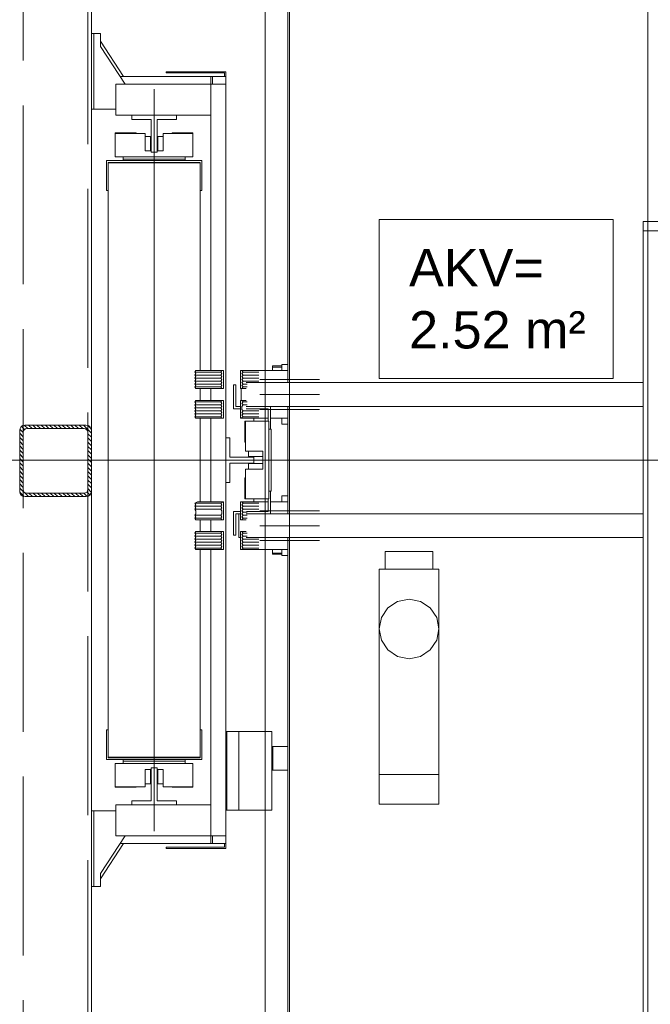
# Model space of a CAD drawing. Header units: millimetres. Extents: x 402 to 79005, y -7782 to 89952.
# Tile 181 of 256: x 26284 to 26390, y 29558 to 29723. Entities that reach past the tile are written whole.
import ezdxf

# ---------------------------------------------------------------- set-up
doc = ezdxf.new("R2010")
doc.units = ezdxf.units.MM
doc.header["$LTSCALE"] = 10
doc.linetypes.add('ACAD_ISO02W100', pattern=[15, 12, -3])
doc.layers.get('0').update_dxf_attribs({"lineweight": 0})
for name, color, linetype, lineweight in [('0_A_DŹWIG OSOBOWY', 5, 'Continuous', 0), ('A_SZYB WINDOWY', 7, 'Continuous', 0), ('AS_Belki', 145, 'Continuous', 0)]:
    doc.layers.add(name, color=color, linetype=linetype, lineweight=lineweight)
doc.styles.add('LD', font='ARIALUNI.TTF')

# ---------------------------------------------------------------- blocks, each defined once
blk = doc.blocks.new('zw$BBA8')
for p, q in [((630.1, 106.1), (630.1, 3306.1)), ((-301.9, 3031.1), (-301.9, 2421.1)), ((-301.9, 381.1), (-301.9, 3031.1)), ((-10.9, 2796.1), (-10.9, 616.1)), ((-10.9, 2796.1), (-10.9, 616.1)), ((-10.9, 2796.1), (-10.9, 616.1)), ((-10.9, 2796.1), (-10.9, 616.1)), ((27.1, 2759.1), (27.1, 1836.1)), ((30.1, 1916.1), (30.1, 2756.1)), ((30.1, 2756.1), (30.1, 1916.1)), ((-301.9, 2421.1), (-301.9, 2294.1)), ((-297.9, 2421.1), (-301.9, 2421.1)), ((-286.9, 2421.1), (-297.9, 2421.1)), ((-297.9, 2421.1), (-297.9, 2294.1)), ((-297.9, 2294.1), (-297.9, 2421.1)), ((-286.9, 2399.1), (-286.9, 2421.1)), ((-247.9, 2349.1), (-286.9, 2408.1)), ((-245.3, 2336.1), (-286.9, 2399.1)), ((-101.9, 2349.1), (-253.9, 2349.1)), ((-176.9, 2357.1), (-176.9, 2355.1)), ((-76.9, 2357.1), (-176.9, 2357.1)), ((-176.9, 2355.1), (-78.9, 2355.1)), ((-101.9, 2349.1), (-101.9, 2336.1)), ((-98.9, 2349.1), (-101.9, 2349.1)), ((-76.9, 2349.1), (-98.9, 2349.1)), ((-98.9, 2349.1), (-98.9, 2336.1)), ((-98.9, 2336.1), (-98.9, 2349.1)), ((-78.9, 2355.1), (-78.9, 2349.1)), ((-76.9, 2349.1), (-76.9, 2357.1)), ((-76.9, 2336.1), (-76.9, 2349.1)), ((-260.9, 2336.1), (-260.9, 2284.1)), ((-101.9, 2336.1), (-260.9, 2336.1)), ((-196.9, 2328.1), (-196.9, 1084.1)), ((-76.9, 2336.1), (-101.9, 2336.1)), ((-101.9, 2336.1), (-101.9, 1856.1)), ((-76.9, 1076.1), (-76.9, 2336.1)), ((-301.9, 2294.1), (-301.9, 1118.1)), ((-301.9, 2294.1), (-297.9, 2294.1)), ((-297.9, 2294.1), (-260.9, 2294.1)), ((-260.9, 2284.1), (-101.9, 2284.1)), ((-234.4, 2284.1), (-234.4, 2277.1)), ((-159.4, 2284.1), (-234.4, 2284.1)), ((-159.4, 2277.1), (-159.4, 2284.1)), ((-234.4, 2277.1), (-201.9, 2277.1)), ((-201.9, 2277.1), (-201.9, 2222.1)), ((-191.9, 2222.1), (-191.9, 2277.1)), ((-191.9, 2277.1), (-159.4, 2277.1)), ((-261.9, 2254.6), (-261.9, 2253.6)), ((-226.9, 2254.6), (-261.9, 2254.6)), ((-211.9, 2253.6), (-261.9, 2253.6)), ((-261.9, 2253.6), (-261.9, 2214.6)), ((-226.9, 2253.6), (-226.9, 2254.6)), ((-211.9, 2224.6), (-211.9, 2253.6)), ((-211.9, 2248.6), (-211.9, 2224.6)), ((-202.9, 2248.6), (-211.9, 2248.6)), ((-202.9, 2224.6), (-202.9, 2248.6)), ((-190.9, 2248.6), (-190.9, 2224.6)), ((-181.9, 2248.6), (-190.9, 2248.6)), ((-131.9, 2253.6), (-181.9, 2253.6)), ((-181.9, 2253.6), (-181.9, 2224.6)), ((-181.9, 2224.6), (-181.9, 2248.6)), ((-131.9, 2254.6), (-166.9, 2254.6)), ((-166.9, 2254.6), (-166.9, 2253.6)), ((-131.9, 2253.6), (-131.9, 2254.6)), ((-131.9, 2214.6), (-131.9, 2253.6)), ((-261.9, 2214.6), (-131.9, 2214.6)), ((-248.9, 2214.6), (-248.9, 2210.6)), ((-201.9, 2224.6), (-211.9, 2224.6)), ((-201.9, 2222.1), (-191.9, 2222.1)), ((-181.9, 2224.6), (-191.9, 2224.6)), ((-144.9, 2210.6), (-144.9, 2214.6)), ((-116.9, 2208.1), (-276.9, 2208.1)), ((-276.9, 2208.1), (-276.9, 2158.1)), ((-273.9, 2205.1), (-119.9, 2205.1)), ((-273.9, 2158.1), (-273.9, 2205.1)), ((-119.9, 2204.1), (-273.9, 2204.1)), ((-273.9, 2204.1), (-273.9, 1208.1)), ((-248.9, 2210.6), (-144.9, 2210.6)), ((-248.9, 2210.6), (-248.9, 2208.1)), ((-144.9, 2208.1), (-144.9, 2210.6)), ((-119.9, 2205.1), (-119.9, 2158.1)), ((-119.9, 1856.1), (-119.9, 2204.1)), ((-116.9, 2158.1), (-116.9, 2208.1)), ((-276.9, 2158.1), (-273.9, 2158.1)), ((-119.9, 2158.1), (-116.9, 2158.1)), ((180.1, 2109.4), (180.1, 1842.8)), ((571.9, 2109.4), (180.1, 2109.4)), ((571.9, 1842.8), (571.9, 2109.4)), ((1390.1, 2106.1), (622.1, 2106.1)), ((622.1, 2106.1), (622.1, 2090.1)), ((622.1, 2090.1), (1390.1, 2090.1)), ((638.1, 2090.1), (622.1, 2090.1)), ((622.1, 2090.1), (622.1, 381.1)), ((30.1, 1916.1), (30.1, 1906.1)), ((30.1, 1906.1), (30.1, 1776.1)), ((630.1, 1498.1), (630.1, 1914.1)), ((18, 1866.1), (17.1, 1866.1)), ((17.1, 1866.1), (17.1, 1856.1)), ((20.9, 1866.1), (18, 1866.1)), ((25.1, 1866.1), (20.9, 1866.1)), ((27.1, 1866.1), (25.1, 1866.1)), ((-126.9, 1856.1), (-128.9, 1853.6)), ((-128.9, 1853.6), (-85.4, 1853.6)), ((-85.4, 1853.6), (-128.9, 1853.6)), ((-128.9, 1853.6), (-126.9, 1851.1)), ((-126.9, 1851.1), (-128.9, 1848.6)), ((-128.9, 1848.6), (-85.4, 1848.6)), ((-85.4, 1848.6), (-128.9, 1848.6)), ((-128.9, 1848.6), (-126.9, 1846.1)), ((-83.4, 1856.1), (-126.9, 1856.1)), ((-83.4, 1856.1), (-85.4, 1853.6)), ((-85.4, 1853.6), (-83.4, 1856.1)), ((-85.4, 1853.6), (-83.4, 1851.1)), ((-83.4, 1851.1), (-85.4, 1853.6)), ((-83.4, 1851.1), (-85.4, 1848.6)), ((-85.4, 1848.6), (-83.4, 1851.1)), ((-85.4, 1848.6), (-83.4, 1846.1)), ((-83.4, 1846.1), (-85.4, 1848.6)), ((-80.9, 1856.1), (-83.4, 1856.1)), ((-80.9, 1826.1), (-80.9, 1856.1)), ((-49.9, 1856.1), (-52.4, 1856.1)), ((-52.4, 1856.1), (-52.4, 1826.1)), ((-47.9, 1853.6), (-49.9, 1856.1)), ((-23.5, 1856.1), (-49.9, 1856.1)), ((-49.9, 1856.1), (-47.9, 1853.6)), ((-49.9, 1851.1), (-47.9, 1853.6)), ((-47.9, 1853.6), (-49.9, 1851.1)), ((-47.9, 1848.6), (-49.9, 1851.1)), ((-49.9, 1851.1), (-47.9, 1848.6)), ((-49.9, 1846.1), (-47.9, 1848.6)), ((-47.9, 1848.6), (-49.9, 1846.1)), ((-21.6, 1853.6), (-47.9, 1853.6)), ((-47.9, 1853.6), (-21.6, 1853.6)), ((-21.6, 1848.6), (-47.9, 1848.6)), ((-47.9, 1848.6), (-21.6, 1848.6)), ((-21.7, 1856.1), (-23.5, 1856.1)), ((-9.5, 1856.1), (-21.7, 1856.1)), ((8.6, 1856.1), (-9.5, 1856.1)), ((17.1, 1864.1), (1.1, 1864.1)), ((1.1, 1864.1), (1.1, 1862.1)), ((1.1, 1862.1), (17.1, 1862.1)), ((17.1, 1862.1), (1.1, 1862.1)), ((1.1, 1862.1), (1.1, 1856.1)), ((27.1, 1856.1), (8.6, 1856.1)), ((-126.9, 1846.1), (-128.9, 1843.6)), ((-128.9, 1843.6), (-85.4, 1843.6)), ((-85.4, 1843.6), (-128.9, 1843.6)), ((-128.9, 1843.6), (-126.9, 1841.1)), ((-126.9, 1841.1), (-128.9, 1838.6)), ((-128.9, 1838.6), (-85.4, 1838.6)), ((-85.4, 1838.6), (-128.9, 1838.6)), ((-128.9, 1838.6), (-126.9, 1836.1)), ((-126.9, 1836.1), (-128.9, 1833.6)), ((-128.9, 1833.6), (-85.4, 1833.6)), ((-85.4, 1833.6), (-128.9, 1833.6)), ((-128.9, 1833.6), (-126.9, 1831.1)), ((-83.4, 1846.1), (-85.4, 1843.6)), ((-85.4, 1843.6), (-83.4, 1846.1)), ((-85.4, 1843.6), (-83.4, 1841.1)), ((-83.4, 1841.1), (-85.4, 1843.6)), ((-83.4, 1841.1), (-85.4, 1838.6)), ((-85.4, 1838.6), (-83.4, 1841.1)), ((-85.4, 1838.6), (-83.4, 1836.1)), ((-83.4, 1836.1), (-85.4, 1838.6)), ((-83.4, 1836.1), (-85.4, 1833.6)), ((-85.4, 1833.6), (-83.4, 1836.1)), ((-85.4, 1833.6), (-83.4, 1831.1)), ((-83.4, 1831.1), (-85.4, 1833.6)), ((-63.9, 1832.1), (-63.9, 1792.1)), ((-59.9, 1832.1), (-63.9, 1832.1)), ((-59.9, 1796.1), (-59.9, 1832.1)), ((-47.9, 1843.6), (-49.9, 1846.1)), ((-49.9, 1846.1), (-47.9, 1843.6)), ((-49.9, 1841.1), (-47.9, 1843.6)), ((-47.9, 1843.6), (-49.9, 1841.1)), ((-47.9, 1838.6), (-49.9, 1841.1)), ((-49.9, 1841.1), (-47.9, 1838.6)), ((-49.9, 1836.1), (-47.9, 1838.6)), ((-47.9, 1838.6), (-49.9, 1836.1)), ((-47.9, 1833.6), (-49.9, 1836.1)), ((-49.9, 1836.1), (-47.9, 1833.6)), ((-49.9, 1831.1), (-47.9, 1833.6)), ((-47.9, 1833.6), (-49.9, 1831.1)), ((-21.6, 1843.6), (-47.9, 1843.6)), ((-47.9, 1843.6), (-21.6, 1843.6)), ((-21.6, 1838.6), (-47.9, 1838.6)), ((-47.9, 1838.6), (-21.6, 1838.6)), ((-41, 1833.6), (-47.9, 1833.6)), ((-47.9, 1833.6), (-41, 1833.6)), ((622.1, 1836.1), (-43, 1836.1)), ((-19.9, 1841.1), (80.1, 1841.1)), ((180.1, 1842.8), (571.9, 1842.8)), ((-126.9, 1831.1), (-128.9, 1828.6)), ((-128.9, 1828.6), (-85.4, 1828.6)), ((-85.4, 1828.6), (-128.9, 1828.6)), ((-128.9, 1828.6), (-126.9, 1826.1)), ((-126.9, 1826.1), (-83.4, 1826.1)), ((-119.9, 1806.1), (-119.9, 1826.1)), ((-101.9, 1826.1), (-101.9, 1806.1)), ((-83.4, 1831.1), (-85.4, 1828.6)), ((-85.4, 1828.6), (-83.4, 1831.1)), ((-85.4, 1828.6), (-83.4, 1826.1)), ((-83.4, 1826.1), (-85.4, 1828.6)), ((-83.4, 1826.1), (-80.9, 1826.1)), ((-52.4, 1826.1), (-49.9, 1826.1)), ((-50.9, 1826.1), (-50.9, 1806.1)), ((-47.9, 1828.6), (-49.9, 1831.1)), ((-49.9, 1831.1), (-47.9, 1828.6)), ((-49.9, 1826.1), (-47.9, 1828.6)), ((-47.9, 1828.6), (-49.9, 1826.1)), ((-49.9, 1826.1), (-43, 1826.1)), ((-41, 1828.6), (-47.9, 1828.6)), ((-47.9, 1828.6), (-41, 1828.6)), ((-19.9, 1816.1), (80.1, 1816.1)), ((-126.9, 1806.1), (-128.9, 1803.6)), ((-128.9, 1803.6), (-85.4, 1803.6)), ((-85.4, 1803.6), (-128.9, 1803.6)), ((-128.9, 1803.6), (-126.9, 1801.1)), ((-126.9, 1801.1), (-128.9, 1798.6)), ((-83.4, 1806.1), (-126.9, 1806.1)), ((-83.4, 1806.1), (-85.4, 1803.6)), ((-85.4, 1803.6), (-83.4, 1806.1)), ((-85.4, 1803.6), (-83.4, 1801.1)), ((-83.4, 1801.1), (-85.4, 1803.6)), ((-83.4, 1801.1), (-85.4, 1798.6)), ((-85.4, 1798.6), (-83.4, 1801.1)), ((-80.9, 1806.1), (-83.4, 1806.1)), ((-80.9, 1776.1), (-80.9, 1806.1)), ((-49.9, 1806.1), (-52.4, 1806.1)), ((-52.4, 1806.1), (-52.4, 1776.1)), ((-47.9, 1803.6), (-49.9, 1806.1)), ((-43, 1806.1), (-49.9, 1806.1)), ((-49.9, 1806.1), (-47.9, 1803.6)), ((-49.9, 1801.1), (-47.9, 1803.6)), ((-47.9, 1803.6), (-49.9, 1801.1)), ((-47.9, 1798.6), (-49.9, 1801.1)), ((-49.9, 1801.1), (-47.9, 1798.6)), ((-41, 1803.6), (-47.9, 1803.6)), ((-47.9, 1803.6), (-41, 1803.6)), ((-128.9, 1798.6), (-85.4, 1798.6)), ((-85.4, 1798.6), (-128.9, 1798.6)), ((-128.9, 1798.6), (-126.9, 1796.1)), ((-126.9, 1796.1), (-128.9, 1793.6)), ((-128.9, 1793.6), (-85.4, 1793.6)), ((-85.4, 1793.6), (-128.9, 1793.6)), ((-128.9, 1793.6), (-126.9, 1791.1)), ((-126.9, 1791.1), (-128.9, 1788.6)), ((-128.9, 1788.6), (-85.4, 1788.6)), ((-85.4, 1788.6), (-128.9, 1788.6)), ((-128.9, 1788.6), (-126.9, 1786.1)), ((-126.9, 1786.1), (-128.9, 1783.6)), ((-128.9, 1783.6), (-85.4, 1783.6)), ((-85.4, 1783.6), (-128.9, 1783.6)), ((-128.9, 1783.6), (-126.9, 1781.1)), ((-85.4, 1798.6), (-83.4, 1796.1)), ((-83.4, 1796.1), (-85.4, 1798.6)), ((-83.4, 1796.1), (-85.4, 1793.6)), ((-85.4, 1793.6), (-83.4, 1796.1)), ((-85.4, 1793.6), (-83.4, 1791.1)), ((-83.4, 1791.1), (-85.4, 1793.6)), ((-83.4, 1791.1), (-85.4, 1788.6)), ((-85.4, 1788.6), (-83.4, 1791.1)), ((-85.4, 1788.6), (-83.4, 1786.1)), ((-83.4, 1786.1), (-85.4, 1788.6)), ((-83.4, 1786.1), (-85.4, 1783.6)), ((-85.4, 1783.6), (-83.4, 1786.1)), ((-85.4, 1783.6), (-83.4, 1781.1)), ((-83.4, 1781.1), (-85.4, 1783.6)), ((-63.9, 1792.1), (-52.4, 1792.1)), ((-52.4, 1796.1), (-59.9, 1796.1)), ((-49.9, 1796.1), (-47.9, 1798.6)), ((-47.9, 1798.6), (-49.9, 1796.1)), ((-49.9, 1791.1), (-49.9, 1796.1)), ((-49.9, 1796.1), (-49.9, 1791.1)), ((-47.9, 1788.6), (-49.9, 1791.1)), ((-49.9, 1791.1), (-47.9, 1788.6)), ((-49.9, 1786.1), (-47.9, 1788.6)), ((-47.9, 1788.6), (-49.9, 1786.1)), ((-47.9, 1783.6), (-49.9, 1786.1)), ((-49.9, 1786.1), (-47.9, 1783.6)), ((-49.9, 1781.1), (-47.9, 1783.6)), ((-47.9, 1783.6), (-49.9, 1781.1)), ((-41, 1798.6), (-47.9, 1798.6)), ((-47.9, 1798.6), (-41, 1798.6)), ((-21.6, 1788.6), (-47.9, 1788.6)), ((-47.9, 1788.6), (-21.6, 1788.6)), ((-21.6, 1783.6), (-47.9, 1783.6)), ((-47.9, 1783.6), (-21.6, 1783.6)), ((-1.9, 1796.1), (-43, 1796.1)), ((-43, 1796.1), (622.1, 1796.1)), ((-43, 1792.1), (-5.9, 1792.1)), ((-19.9, 1791.1), (80.1, 1791.1)), ((-5.9, 1792.1), (-5.9, 1771.1)), ((-1.9, 1758.1), (-1.9, 1796.1)), ((27.1, 1796.1), (27.1, 1616.1)), ((-126.9, 1781.1), (-128.9, 1778.6)), ((-128.9, 1778.6), (-85.4, 1778.6)), ((-85.4, 1778.6), (-128.9, 1778.6)), ((-128.9, 1778.6), (-126.9, 1776.1)), ((-126.9, 1776.1), (-83.4, 1776.1)), ((-119.9, 1636.1), (-119.9, 1776.1)), ((-101.9, 1776.1), (-101.9, 1636.1)), ((-83.4, 1781.1), (-85.4, 1778.6)), ((-85.4, 1778.6), (-83.4, 1781.1)), ((-85.4, 1778.6), (-83.4, 1776.1)), ((-83.4, 1776.1), (-85.4, 1778.6)), ((-83.4, 1776.1), (-80.9, 1776.1)), ((-52.4, 1776.1), (-47.9, 1778.6)), ((-47.9, 1778.6), (-52.4, 1776.1)), ((-52.4, 1776.1), (-25.9, 1776.1)), ((-47.9, 1778.6), (-49.9, 1781.1)), ((-49.9, 1781.1), (-47.9, 1778.6)), ((-21.6, 1778.6), (-47.9, 1778.6)), ((-47.9, 1778.6), (-21.6, 1778.6)), ((-44.9, 1771.1), (-44.9, 1736.1)), ((-43.9, 1771.1), (-44.9, 1771.1)), ((-43.9, 1771.1), (-43.9, 1721.1)), ((-4.9, 1771.1), (-43.9, 1771.1)), ((-29.9, 1776.1), (-29.9, 1771.1)), ((-25.9, 1776.1), (-21.7, 1776.1)), ((-21.7, 1776.1), (-9.5, 1776.1)), ((-9.5, 1776.1), (-5.9, 1776.1)), ((-4.9, 1641.1), (-4.9, 1771.1)), ((-1.9, 1776.1), (8.6, 1776.1)), ((8.6, 1776.1), (27.1, 1776.1)), ((17.1, 1776.1), (17.1, 1766.1)), ((17.1, 1766.1), (18, 1766.1)), ((18, 1766.1), (20.9, 1766.1)), ((20.9, 1766.1), (25.1, 1766.1)), ((25.1, 1766.1), (27.1, 1766.1)), ((30.1, 1776.1), (30.1, 1756.1)), ((-196.9, 1656.1), (-196.9, 1756.1)), ((-0.9, 1758.1), (-4.9, 1758.1)), ((-0.9, 1654.1), (-0.9, 1758.1)), ((30.1, 1756.1), (30.1, 1656.1)), ((-69.9, 1743.6), (-76.9, 1743.6)), ((-76.9, 1743.6), (-76.9, 1668.6)), ((-69.9, 1711.1), (-69.9, 1743.6)), ((-44.9, 1736.1), (-43.9, 1736.1)), ((-43.9, 1721.1), (-14.9, 1721.1)), ((-14.9, 1721.1), (-38.9, 1721.1)), ((-38.9, 1721.1), (-38.9, 1712.1)), ((-14.9, 1721.1), (-14.9, 1691.1)), ((-576.9, 1706.1), (1673.1, 1706.1)), ((-319.4, 1706.1), (-75.9, 1706.1)), ((136.1, 1706.1), (-75.9, 1706.1)), ((-29.9, 1711.1), (-69.9, 1711.1)), ((-69.9, 1701.1), (-29.9, 1701.1)), ((-69.9, 1668.6), (-69.9, 1701.1)), ((-38.9, 1712.1), (-14.9, 1712.1)), ((-14.9, 1700.1), (-38.9, 1700.1)), ((-38.9, 1700.1), (-38.9, 1691.1)), ((-29.9, 1712.1), (-29.9, 1700.1)), ((1124.1, 1706.1), (136.1, 1706.1)), ((-43.9, 1691.1), (-43.9, 1641.1)), ((-14.9, 1691.1), (-43.9, 1691.1)), ((-38.9, 1691.1), (-14.9, 1691.1)), ((-76.9, 1668.6), (-69.9, 1668.6)), ((-43.9, 1676.1), (-44.9, 1676.1)), ((-44.9, 1676.1), (-44.9, 1641.1)), ((-4.9, 1654.1), (-0.9, 1654.1)), ((-1.9, 1616.1), (-1.9, 1654.1)), ((30.1, 1656.1), (30.1, 1556.1)), ((-124.4, 1636.1), (-128.9, 1633.6)), ((-80.9, 1636.1), (-124.4, 1636.1)), ((-80.9, 1636.1), (-85.4, 1633.6)), ((-85.4, 1633.6), (-80.9, 1636.1)), ((-80.9, 1606.1), (-80.9, 1636.1)), ((-49.9, 1636.1), (-52.4, 1636.1)), ((-52.4, 1636.1), (-52.4, 1606.1)), ((-47.9, 1633.6), (-49.9, 1636.1)), ((-23.5, 1636.1), (-49.9, 1636.1)), ((-49.9, 1636.1), (-47.9, 1633.6)), ((-44.9, 1641.1), (-43.9, 1641.1)), ((-43.9, 1641.1), (-4.9, 1641.1)), ((-29.9, 1641.1), (-29.9, 1636.1)), ((-21.7, 1636.1), (-23.5, 1636.1)), ((-21.7, 1636.1), (-23.5, 1636.1)), ((-9.5, 1636.1), (-21.7, 1636.1)), ((-9.5, 1636.1), (-21.7, 1636.1)), ((-5.9, 1636.1), (-9.5, 1636.1)), ((-5.9, 1636.1), (-9.5, 1636.1)), ((-5.9, 1641.1), (-5.9, 1620.1)), ((8.6, 1636.1), (-1.9, 1636.1)), ((8.6, 1636.1), (-1.9, 1636.1)), ((27.1, 1636.1), (8.6, 1636.1)), ((27.1, 1636.1), (8.6, 1636.1)), ((18, 1646.1), (17.1, 1646.1)), ((17.1, 1646.1), (17.1, 1636.1)), ((20.9, 1646.1), (18, 1646.1)), ((25.1, 1646.1), (20.9, 1646.1)), ((27.1, 1646.1), (25.1, 1646.1)), ((-128.9, 1633.6), (-85.4, 1633.6)), ((-85.4, 1633.6), (-128.9, 1633.6)), ((-128.9, 1633.6), (-126.9, 1631.1)), ((-126.9, 1631.1), (-128.9, 1628.6)), ((-128.9, 1628.6), (-85.4, 1628.6)), ((-85.4, 1628.6), (-128.9, 1628.6)), ((-128.9, 1628.6), (-126.9, 1626.1)), ((-126.9, 1626.1), (-128.9, 1623.6)), ((-128.9, 1623.6), (-85.4, 1623.6)), ((-85.4, 1623.6), (-128.9, 1623.6)), ((-128.9, 1623.6), (-126.9, 1621.1)), ((-126.9, 1621.1), (-126.9, 1616.1)), ((-85.4, 1633.6), (-83.4, 1631.1)), ((-83.4, 1631.1), (-85.4, 1633.6)), ((-83.4, 1631.1), (-85.4, 1628.6)), ((-85.4, 1628.6), (-83.4, 1631.1)), ((-85.4, 1628.6), (-83.4, 1626.1)), ((-83.4, 1626.1), (-85.4, 1628.6)), ((-83.4, 1626.1), (-85.4, 1623.6)), ((-85.4, 1623.6), (-83.4, 1626.1)), ((-85.4, 1623.6), (-83.4, 1621.1)), ((-83.4, 1621.1), (-85.4, 1623.6)), ((-83.4, 1621.1), (-83.4, 1616.1)), ((-83.4, 1616.1), (-83.4, 1621.1)), ((-63.9, 1620.1), (-63.9, 1580.1)), ((-52.4, 1620.1), (-63.9, 1620.1)), ((-49.9, 1631.1), (-47.9, 1633.6)), ((-47.9, 1633.6), (-49.9, 1631.1)), ((-47.9, 1628.6), (-49.9, 1631.1)), ((-49.9, 1631.1), (-47.9, 1628.6)), ((-49.9, 1626.1), (-47.9, 1628.6)), ((-47.9, 1628.6), (-49.9, 1626.1)), ((-47.9, 1623.6), (-49.9, 1626.1)), ((-49.9, 1626.1), (-47.9, 1623.6)), ((-49.9, 1621.1), (-47.9, 1623.6)), ((-47.9, 1623.6), (-49.9, 1621.1)), ((-47.9, 1618.6), (-49.9, 1621.1)), ((-49.9, 1621.1), (-47.9, 1618.6)), ((-49.9, 1616.1), (-47.9, 1618.6)), ((-47.9, 1618.6), (-49.9, 1616.1)), ((-21.6, 1633.6), (-47.9, 1633.6)), ((-47.9, 1633.6), (-21.6, 1633.6)), ((-21.6, 1628.6), (-47.9, 1628.6)), ((-47.9, 1628.6), (-21.6, 1628.6)), ((-21.6, 1623.6), (-47.9, 1623.6)), ((-47.9, 1623.6), (-21.6, 1623.6)), ((-41, 1618.6), (-47.9, 1618.6)), ((-47.9, 1618.6), (-41, 1618.6)), ((-5.9, 1620.1), (-42.2, 1620.1)), ((-19.9, 1621.1), (80.1, 1621.1)), ((-126.9, 1616.1), (-128.9, 1613.6)), ((-128.9, 1613.6), (-85.4, 1613.6)), ((-85.4, 1613.6), (-128.9, 1613.6)), ((-128.9, 1613.6), (-126.9, 1611.1)), ((-126.9, 1611.1), (-128.9, 1608.6)), ((-128.9, 1608.6), (-85.4, 1608.6)), ((-85.4, 1608.6), (-128.9, 1608.6)), ((-128.9, 1608.6), (-126.9, 1606.1)), ((-126.9, 1606.1), (-83.4, 1606.1)), ((-119.9, 1586.1), (-119.9, 1606.1)), ((-101.9, 1606.1), (-101.9, 1586.1)), ((-83.4, 1616.1), (-85.4, 1613.6)), ((-85.4, 1613.6), (-83.4, 1616.1)), ((-85.4, 1613.6), (-83.4, 1611.1)), ((-83.4, 1611.1), (-85.4, 1613.6)), ((-83.4, 1611.1), (-85.4, 1608.6)), ((-85.4, 1608.6), (-83.4, 1611.1)), ((-85.4, 1608.6), (-83.4, 1606.1)), ((-83.4, 1606.1), (-85.4, 1608.6)), ((-83.4, 1606.1), (-80.9, 1606.1)), ((-59.9, 1580.1), (-59.9, 1616.1)), ((-59.9, 1616.1), (-52.4, 1616.1)), ((-54.9, 1616.1), (-54.9, 1576.1)), ((-52.4, 1616.1), (-54.9, 1616.1)), ((-52.4, 1606.1), (-49.9, 1606.1)), ((-47.9, 1613.6), (-49.9, 1616.1)), ((-49.9, 1616.1), (-47.9, 1613.6)), ((-49.9, 1611.1), (-47.9, 1613.6)), ((-47.9, 1613.6), (-49.9, 1611.1)), ((-47.9, 1608.6), (-49.9, 1611.1)), ((-49.9, 1611.1), (-47.9, 1608.6)), ((-49.9, 1606.1), (-47.9, 1608.6)), ((-47.9, 1608.6), (-49.9, 1606.1)), ((-49.9, 1606.1), (-43, 1606.1)), ((-41, 1613.6), (-47.9, 1613.6)), ((-47.9, 1613.6), (-41, 1613.6)), ((-41, 1608.6), (-47.9, 1608.6)), ((-47.9, 1608.6), (-41, 1608.6)), ((-43, 1616.1), (-1.9, 1616.1)), ((622.1, 1616.1), (-43, 1616.1)), ((-126.9, 1586.1), (-128.9, 1583.6)), ((-83.4, 1586.1), (-126.9, 1586.1)), ((-83.4, 1586.1), (-85.4, 1583.6)), ((-85.4, 1583.6), (-83.4, 1586.1)), ((-80.9, 1586.1), (-83.4, 1586.1)), ((-80.9, 1556.1), (-80.9, 1586.1)), ((-49.9, 1586.1), (-52.4, 1586.1)), ((-52.4, 1586.1), (-52.4, 1556.1)), ((-47.9, 1583.6), (-49.9, 1586.1)), ((-43, 1586.1), (-49.9, 1586.1)), ((-49.9, 1586.1), (-47.9, 1583.6)), ((-19.9, 1596.1), (80.1, 1596.1)), ((-128.9, 1583.6), (-85.4, 1583.6)), ((-85.4, 1583.6), (-128.9, 1583.6)), ((-128.9, 1583.6), (-126.9, 1581.1)), ((-126.9, 1581.1), (-128.9, 1578.6)), ((-128.9, 1578.6), (-85.4, 1578.6)), ((-85.4, 1578.6), (-128.9, 1578.6)), ((-128.9, 1578.6), (-126.9, 1576.1)), ((-126.9, 1576.1), (-128.9, 1573.6)), ((-128.9, 1573.6), (-85.4, 1573.6)), ((-85.4, 1573.6), (-128.9, 1573.6)), ((-128.9, 1573.6), (-126.9, 1571.1)), ((-126.9, 1571.1), (-128.9, 1568.6)), ((-128.9, 1568.6), (-85.4, 1568.6)), ((-85.4, 1568.6), (-128.9, 1568.6)), ((-128.9, 1568.6), (-126.9, 1566.1)), ((-85.4, 1583.6), (-83.4, 1581.1)), ((-83.4, 1581.1), (-85.4, 1583.6)), ((-83.4, 1581.1), (-85.4, 1578.6)), ((-85.4, 1578.6), (-83.4, 1581.1)), ((-85.4, 1578.6), (-83.4, 1576.1)), ((-83.4, 1576.1), (-85.4, 1578.6)), ((-83.4, 1576.1), (-85.4, 1573.6)), ((-85.4, 1573.6), (-83.4, 1576.1)), ((-85.4, 1573.6), (-83.4, 1571.1)), ((-83.4, 1571.1), (-85.4, 1573.6)), ((-83.4, 1571.1), (-85.4, 1568.6)), ((-85.4, 1568.6), (-83.4, 1571.1)), ((-85.4, 1568.6), (-83.4, 1566.1)), ((-83.4, 1566.1), (-85.4, 1568.6)), ((-63.9, 1580.1), (-59.9, 1580.1)), ((-54.9, 1576.1), (-52.4, 1576.1)), ((-49.9, 1581.1), (-47.9, 1583.6)), ((-47.9, 1583.6), (-49.9, 1581.1)), ((-47.9, 1578.6), (-49.9, 1581.1)), ((-49.9, 1581.1), (-47.9, 1578.6)), ((-49.9, 1576.1), (-47.9, 1578.6)), ((-47.9, 1578.6), (-49.9, 1576.1)), ((-47.9, 1573.6), (-49.9, 1576.1)), ((-49.9, 1576.1), (-47.9, 1573.6)), ((-49.9, 1571.1), (-47.9, 1573.6)), ((-47.9, 1573.6), (-49.9, 1571.1)), ((-47.9, 1568.6), (-49.9, 1571.1)), ((-49.9, 1571.1), (-47.9, 1568.6)), ((-49.9, 1566.1), (-47.9, 1568.6)), ((-47.9, 1568.6), (-49.9, 1566.1)), ((-41, 1583.6), (-47.9, 1583.6)), ((-47.9, 1583.6), (-41, 1583.6)), ((-41, 1578.6), (-47.9, 1578.6)), ((-47.9, 1578.6), (-41, 1578.6)), ((-21.6, 1573.6), (-47.9, 1573.6)), ((-47.9, 1573.6), (-21.6, 1573.6)), ((-21.6, 1568.6), (-47.9, 1568.6)), ((-47.9, 1568.6), (-21.6, 1568.6)), ((-43, 1576.1), (622.1, 1576.1)), ((-19.9, 1571.1), (80.1, 1571.1)), ((27.1, 1576.1), (27.1, 653.1)), ((-126.9, 1566.1), (-128.9, 1563.6)), ((-128.9, 1563.6), (-85.4, 1563.6)), ((-85.4, 1563.6), (-128.9, 1563.6)), ((-128.9, 1563.6), (-126.9, 1561.1)), ((-126.9, 1561.1), (-128.9, 1558.6)), ((-128.9, 1558.6), (-85.4, 1558.6)), ((-85.4, 1558.6), (-128.9, 1558.6)), ((-128.9, 1558.6), (-126.9, 1556.1)), ((-126.9, 1556.1), (-83.4, 1556.1)), ((-119.9, 1208.1), (-119.9, 1556.1)), ((-101.9, 1556.1), (-101.9, 1076.1)), ((-83.4, 1566.1), (-85.4, 1563.6)), ((-85.4, 1563.6), (-83.4, 1566.1)), ((-85.4, 1563.6), (-83.4, 1561.1)), ((-83.4, 1561.1), (-85.4, 1563.6)), ((-83.4, 1561.1), (-85.4, 1558.6)), ((-85.4, 1558.6), (-83.4, 1561.1)), ((-85.4, 1558.6), (-83.4, 1556.1)), ((-83.4, 1556.1), (-85.4, 1558.6)), ((-83.4, 1556.1), (-80.9, 1556.1)), ((-52.4, 1556.1), (-49.9, 1556.1)), ((-47.9, 1563.6), (-49.9, 1566.1)), ((-49.9, 1566.1), (-47.9, 1563.6)), ((-49.9, 1561.1), (-47.9, 1563.6)), ((-47.9, 1563.6), (-49.9, 1561.1)), ((-47.9, 1558.6), (-49.9, 1561.1)), ((-49.9, 1561.1), (-47.9, 1558.6)), ((-49.9, 1556.1), (-47.9, 1558.6)), ((-47.9, 1558.6), (-49.9, 1556.1)), ((-49.9, 1556.1), (-23.5, 1556.1)), ((-21.6, 1563.6), (-47.9, 1563.6)), ((-47.9, 1563.6), (-21.6, 1563.6)), ((-21.6, 1558.6), (-47.9, 1558.6)), ((-47.9, 1558.6), (-21.6, 1558.6)), ((-23.5, 1556.1), (-21.7, 1556.1)), ((-21.7, 1556.1), (-9.5, 1556.1)), ((-9.5, 1556.1), (8.6, 1556.1)), ((1.1, 1556.1), (1.1, 1550.1)), ((8.6, 1556.1), (27.1, 1556.1)), ((17.1, 1556.1), (17.1, 1546.1)), ((30.1, 1556.1), (30.1, 1506.1)), ((193.1, 1553.1), (190.1, 1553.1)), ((190.1, 1553.1), (190.1, 1523.1)), ((201.8, 1553.1), (193.1, 1553.1)), ((214.8, 1553.1), (201.8, 1553.1)), ((230.1, 1553.1), (214.8, 1553.1)), ((245.4, 1553.1), (230.1, 1553.1)), ((258.3, 1553.1), (245.4, 1553.1)), ((267, 1553.1), (258.3, 1553.1)), ((270.1, 1553.1), (267, 1553.1)), ((270.1, 1523.1), (270.1, 1553.1)), ((1.1, 1550.1), (17.1, 1550.1)), ((17.1, 1550.1), (1.1, 1550.1)), ((1.1, 1550.1), (1.1, 1548.1)), ((1.1, 1548.1), (17.1, 1548.1)), ((17.1, 1546.1), (18, 1546.1)), ((18, 1546.1), (20.9, 1546.1)), ((20.9, 1546.1), (25.1, 1546.1)), ((25.1, 1546.1), (27.1, 1546.1)), ((280.1, 1523.1), (180.1, 1523.1)), ((180.1, 1523.1), (180.1, 1179.1)), ((190.1, 1523.1), (193.1, 1523.1)), ((193.1, 1523.1), (201.8, 1523.1)), ((201.8, 1523.1), (214.8, 1523.1)), ((214.8, 1523.1), (230.1, 1523.1)), ((230.1, 1523.1), (245.4, 1523.1)), ((245.4, 1523.1), (258.3, 1523.1)), ((258.3, 1523.1), (267, 1523.1)), ((267, 1523.1), (270.1, 1523.1)), ((280.1, 1179.1), (280.1, 1523.1)), ((30.1, 1506.1), (30.1, 1496.1)), ((30.1, 653.1), (30.1, 1496.1)), ((30.1, 1496.1), (30.1, 656.1)), ((210.9, 1469.3), (194.7, 1458.5)), ((230.1, 1473.1), (210.9, 1469.3)), ((249.2, 1469.3), (230.1, 1473.1)), ((265.4, 1458.5), (249.2, 1469.3)), ((194.7, 1458.5), (183.9, 1442.2)), ((276.3, 1442.2), (265.4, 1458.5)), ((183.9, 1442.2), (180.1, 1423.1)), ((280.1, 1423.1), (276.3, 1442.2)), ((180.1, 1423.1), (183.9, 1404)), ((276.3, 1404), (280.1, 1423.1)), ((183.9, 1404), (194.7, 1387.8)), ((265.4, 1387.8), (276.3, 1404)), ((194.7, 1387.8), (210.9, 1376.9)), ((249.2, 1376.9), (265.4, 1387.8)), ((210.9, 1376.9), (230.1, 1373.1)), ((230.1, 1373.1), (249.2, 1376.9)), ((-276.9, 1254.1), (-276.9, 1204.1)), ((-273.9, 1254.1), (-276.9, 1254.1)), ((-273.9, 1207.1), (-273.9, 1254.1)), ((-119.9, 1254.1), (-119.9, 1207.1)), ((-116.9, 1254.1), (-119.9, 1254.1)), ((-116.9, 1204.1), (-116.9, 1254.1)), ((-74.9, 1251.1), (-76.9, 1251.1)), ((-76.9, 1251.1), (-76.9, 1119.1)), ((-54.9, 1251.1), (-74.9, 1251.1)), ((-74.9, 1251.1), (-74.9, 1119.1)), ((-74.9, 1119.1), (-74.9, 1251.1)), ((-54.9, 1251.1), (-54.9, 1119.1)), ((0.1, 1251.1), (-54.9, 1251.1)), ((-54.9, 1119.1), (-54.9, 1251.1)), ((0.1, 1119.1), (0.1, 1251.1)), ((2.2, 1226.1), (0.1, 1226.1)), ((2.2, 1186.1), (2.2, 1226.1)), ((27.1, 1226.1), (2.2, 1226.1)), ((2.2, 1226.1), (2.2, 1186.1)), ((-273.9, 1208.1), (-119.9, 1208.1)), ((-119.9, 1207.1), (-273.9, 1207.1)), ((-276.9, 1204.1), (-116.9, 1204.1)), ((-261.9, 1197.6), (-261.9, 1158.6)), ((-131.9, 1197.6), (-261.9, 1197.6)), ((-248.9, 1204.1), (-248.9, 1201.6)), ((-144.9, 1201.6), (-248.9, 1201.6)), ((-248.9, 1201.6), (-248.9, 1197.6)), ((-191.9, 1190.1), (-201.9, 1190.1)), ((-201.9, 1190.1), (-201.9, 1135.1)), ((-191.9, 1135.1), (-191.9, 1190.1)), ((-144.9, 1201.6), (-144.9, 1204.1)), ((-144.9, 1197.6), (-144.9, 1201.6)), ((-131.9, 1158.6), (-131.9, 1197.6)), ((-211.9, 1187.6), (-211.9, 1163.6)), ((-211.9, 1158.6), (-211.9, 1187.6)), ((-211.9, 1187.6), (-201.9, 1187.6)), ((-202.9, 1163.6), (-202.9, 1187.6)), ((-191.9, 1187.6), (-181.9, 1187.6)), ((-190.9, 1187.6), (-190.9, 1163.6)), ((-181.9, 1163.6), (-181.9, 1187.6)), ((-181.9, 1187.6), (-181.9, 1158.6)), ((0.1, 1186.1), (2.2, 1186.1)), ((2.2, 1186.1), (27.1, 1186.1)), ((180.1, 1179.1), (280.1, 1179.1)), ((180.1, 1179.1), (180.1, 1129.1)), ((280.1, 1179.1), (180.1, 1179.1)), ((280.1, 1129.1), (280.1, 1179.1)), ((-261.9, 1158.6), (-211.9, 1158.6)), ((-261.9, 1158.6), (-261.9, 1157.6)), ((-261.9, 1157.6), (-226.9, 1157.6)), ((-226.9, 1157.6), (-226.9, 1158.6)), ((-211.9, 1163.6), (-202.9, 1163.6)), ((-190.9, 1163.6), (-181.9, 1163.6)), ((-181.9, 1158.6), (-131.9, 1158.6)), ((-166.9, 1158.6), (-166.9, 1157.6)), ((-166.9, 1157.6), (-131.9, 1157.6)), ((-131.9, 1157.6), (-131.9, 1158.6)), ((-260.9, 1128.1), (-260.9, 1076.1)), ((-101.9, 1128.1), (-260.9, 1128.1)), ((-201.9, 1135.1), (-234.4, 1135.1)), ((-234.4, 1135.1), (-234.4, 1128.1)), ((-234.4, 1128.1), (-159.4, 1128.1)), ((-159.4, 1135.1), (-191.9, 1135.1)), ((-159.4, 1128.1), (-159.4, 1135.1)), ((180.1, 1129.1), (280.1, 1129.1)), ((-301.9, 1118.1), (-301.9, 991.1)), ((-297.9, 1118.1), (-301.9, 1118.1)), ((-297.9, 991.1), (-297.9, 1118.1)), ((-297.9, 1118.1), (-297.9, 991.1)), ((-260.9, 1118.1), (-297.9, 1118.1)), ((-76.9, 1119.1), (-74.9, 1119.1)), ((-74.9, 1119.1), (-54.9, 1119.1)), ((-54.9, 1119.1), (0.1, 1119.1)), ((-286.9, 1013.1), (-245.3, 1076.1)), ((-260.9, 1076.1), (-101.9, 1076.1)), ((-101.9, 1076.1), (-101.9, 1063.1)), ((-101.9, 1076.1), (-76.9, 1076.1)), ((-98.9, 1076.1), (-98.9, 1063.1)), ((-98.9, 1063.1), (-98.9, 1076.1)), ((-76.9, 1063.1), (-76.9, 1076.1)), ((-286.9, 1004.1), (-247.9, 1063.1)), ((-253.9, 1063.1), (-101.9, 1063.1)), ((-78.9, 1057.1), (-176.9, 1057.1)), ((-176.9, 1057.1), (-176.9, 1055.1)), ((-101.9, 1063.1), (-98.9, 1063.1)), ((-98.9, 1063.1), (-76.9, 1063.1)), ((-78.9, 1063.1), (-78.9, 1057.1)), ((-76.9, 1055.1), (-76.9, 1063.1)), ((-176.9, 1055.1), (-76.9, 1055.1)), ((-286.9, 991.1), (-286.9, 1013.1)), ((-301.9, 991.1), (-301.9, 381.1)), ((-301.9, 991.1), (-297.9, 991.1)), ((-297.9, 991.1), (-286.9, 991.1))]:
    blk.add_line(p, q)
at = {"insert": (230.1, 1976.1), "char_height": 62.5, "attachment_point": 4, "style": 'LD'}
blk.add_mtext('\\fArial Unicode MS|b0|i0;\\l\\C256;AKV=\\P2.52 m²', dxfattribs=at)

msp = doc.modelspace()

# ---------------------------------------------------------------- hatches: boundary and pattern name
at = {"layer": 'AS_Belki'}
h = msp.add_hatch(dxfattribs=at)
h.set_pattern_fill('HYPECUTREGION', color=10, scale=0.5, angle=270, style=0, pattern_type=2)
h.set_pattern_definition([(315, (26323.57455, 29433.40574), (0.3535534, 0.3535534), [])])
h.paths.add_polyline_path([(26295.95, 29644.31), (26295.95, 29654.51, 0.414214), (26295.05, 29655.41), (26284.85, 29655.41, 0.414214), (26283.95, 29654.51), (26283.95, 29644.31, 0.414214), (26284.85, 29643.41), (26295.05, 29643.41, 0.414214)], flags=0)
h.paths.add_polyline_path([(26295.35, 29654.21), (26295.35, 29644.61, -0.414214), (26294.75, 29644.01), (26285.15, 29644.01, -0.414214), (26284.55, 29644.61), (26284.55, 29654.21, -0.414214), (26285.15, 29654.81), (26294.75, 29654.81, -0.414214)], flags=0)

# ---------------------------------------------------------------- linework, layer by layer
at = {"layer": '0_A_DŹWIG OSOBOWY', "lineweight": 0}
msp.add_lwpolyline([(26295.95, 29517), (26465.95, 29517), (26465.95, 29782), (26295.95, 29782)], close=True, dxfattribs=at)
at = {"layer": 'AS_Belki', "color": 84, "linetype": 'ACAD_ISO02W100', "ltscale": 0.25}
for p, q in [((26284.55, 29784), (26284.55, 29515)), ((26295.35, 29515), (26295.35, 29784))]:
    msp.add_line(p, q, dxfattribs=at)
at = {"layer": 'AS_Belki', "linetype": 'Continuous', "ltscale": 0.25}
for p, q in [((26295.95, 29515), (26295.95, 29784)), ((26283.95, 29654.51), (26283.95, 29644.31)), ((26284.55, 29644.61), (26284.55, 29654.21)), ((26295.05, 29655.41), (26284.85, 29655.41)), ((26285.15, 29654.81), (26294.75, 29654.81)), ((26295.35, 29654.21), (26295.35, 29644.61)), ((26295.95, 29654.51), (26295.95, 29644.31)), ((26284.85, 29643.41), (26295.05, 29643.41)), ((26294.75, 29644.01), (26285.15, 29644.01))]:
    msp.add_line(p, q, dxfattribs=at)
for centre, start, end in [((26284.85, 29654.51), 90, 180), ((26295.05, 29654.51), 0, 90), ((26284.85, 29644.31), 180, 270), ((26295.05, 29644.31), 270, 0)]:
    msp.add_arc(centre, 0.9, start, end, dxfattribs=at)
at = {"layer": 'AS_Belki', "linetype": 'Continuous', "ltscale": 0.25, "extrusion": (-1.5136e-13, 6.27875e-14, -1)}
msp.add_arc((-26285.15, 29654.21, 0), 0.6, 0, 90, dxfattribs=at)
at = {"layer": 'AS_Belki', "linetype": 'Continuous', "ltscale": 0.25, "extrusion": (1.76696e-13, 3.78956e-14, -1)}
msp.add_arc((-26294.75, 29654.21, 0), 0.6, 90, 180, dxfattribs=at)
at = {"layer": 'AS_Belki', "linetype": 'Continuous', "ltscale": 0.25, "extrusion": (-1.5136e-13, -6.27875e-14, -1)}
msp.add_arc((-26285.15, 29644.61, 0), 0.6, 270, 0, dxfattribs=at)
at = {"layer": 'AS_Belki', "linetype": 'Continuous', "ltscale": 0.25, "extrusion": (6.30096e-14, -1.51582e-13, -1)}
msp.add_arc((-26294.75, 29644.61, 0), 0.6, 180, 270, dxfattribs=at)

# ---------------------------------------------------------------- block references
at = {"layer": 'A_SZYB WINDOWY', "xscale": 0.09999999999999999, "yscale": 0.09999999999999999, "zscale": 0.09999999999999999}
msp.add_blockref('zw$BBA8', (26326.15, 29478.93), dxfattribs=at)

doc.saveas('drawing.dxf')
